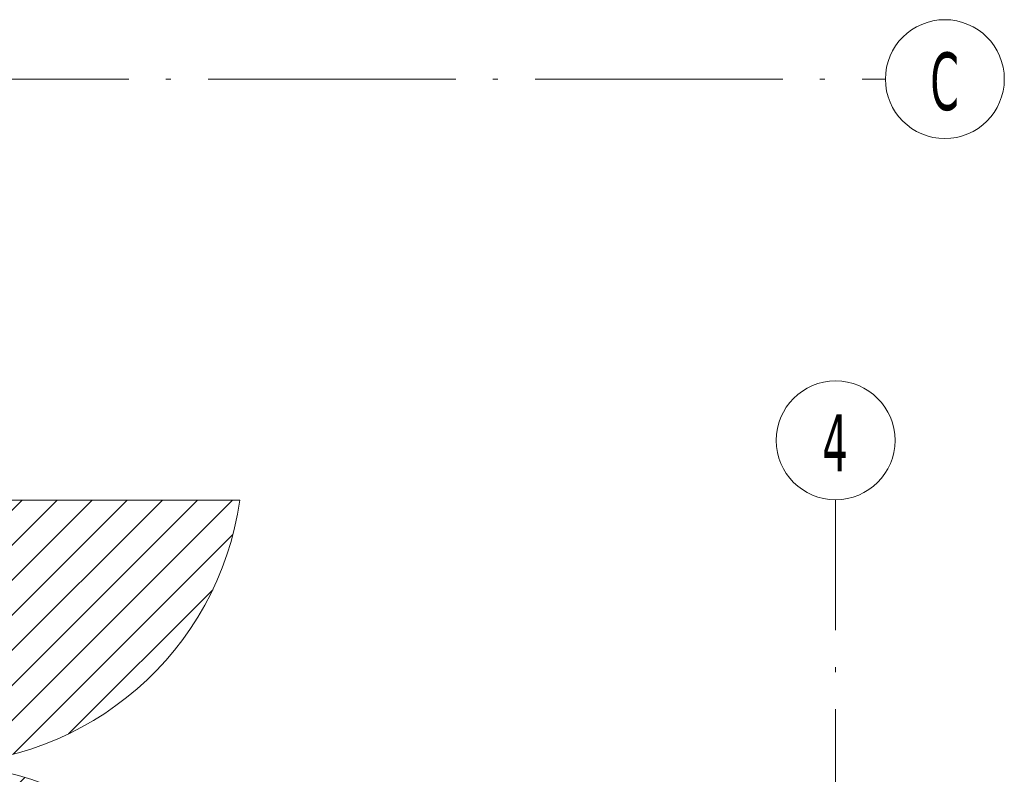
# Model space of a CAD drawing. Header units: millimetres. Extents: x 1567 to 2756, y -116 to 725.
# Tile 252 of 256: x 2387 to 2427, y 52 to 82. Entities that reach past the tile are written whole.
import ezdxf

# ---------------------------------------------------------------- set-up
doc = ezdxf.new("R2010")
doc.units = ezdxf.units.MM
doc.linetypes.add('CADWORK_5', pattern=[13.2, 10, -1.5, 0.2, -1.5])
doc.layers.add('Ech.1_75', color=7, linetype='Continuous')
doc.styles.add('tahoma-', font='txt', dxfattribs={"height": 1})
pattern_1 = [(45, (0, 0), (-0.7071068, 0.7071068), [])]

msp = doc.modelspace()

# ---------------------------------------------------------------- hatches: boundary and pattern name
at = {"layer": 'Ech.1_75', "linetype": 'Continuous', "lineweight": 5, "transparency": 33554687}
h = msp.add_hatch(dxfattribs=at)
h.set_pattern_fill('CDWK_11', color=32, style=0, pattern_type=2)
h.set_pattern_definition(pattern_1)
h.paths.add_polyline_path([(2396.365, 62.614), (2384.214, 62.614), (2384.081, 62.414), (2384.081, 51.948, 0.373566), (2396.365, 62.614)])
h = msp.add_hatch(dxfattribs=at)
h.set_pattern_fill('CDWK_11', color=32, style=0, pattern_type=2)
h.set_pattern_definition(pattern_1)
h.paths.add_polyline_path([(2384.081, 51.148), (2384.187, 51.148), (2384.187, 51.048), (2384.614, 51.048, -0.414214), (2385.047, 50.614), (2385.047, 49.001), (2384.714, 49.001), (2384.714, 50.614, 0.414214), (2384.614, 50.714), (2384.187, 50.714), (2384.187, 50.614), (2384.081, 50.614), (2384.081, 41.481), (2384.214, 41.281), (2396.365, 41.281, 0.373566), (2384.081, 51.948), (2384.081, 51.148)])

# ---------------------------------------------------------------- linework, layer by layer
at = {"layer": 'Ech.1_75', "color": 7, "linetype": 'Continuous', "lineweight": 5}
for points in [[(2396.365, 62.614), (2384.214, 62.614), (2384.081, 62.414), (2384.081, 51.948, 0.373566), (2396.365, 62.614)], [(2384.081, 51.148), (2384.187, 51.148), (2384.187, 51.048), (2384.614, 51.048, -0.414214), (2385.047, 50.614), (2385.047, 49.001), (2384.714, 49.001), (2384.714, 50.614, 0.414214), (2384.614, 50.714), (2384.187, 50.714), (2384.187, 50.614), (2384.081, 50.614), (2384.081, 41.481), (2384.214, 41.281), (2396.365, 41.281, 0.373566), (2384.081, 51.948), (2384.081, 51.148)]]:
    msp.add_lwpolyline(points, format="xyb", close=True, dxfattribs=at)

# ---------------------------------------------------------------- wipeouts: each hides what was drawn before it
at = {"linetype": 'Continuous'}
for points in [[(2424.823, 77.214), (2424.838, 77.214), (2424.853, 77.215), (2424.868, 77.215), (2424.883, 77.215), (2424.898, 77.216), (2424.913, 77.216), (2424.928, 77.217), (2424.944, 77.217), (2424.959, 77.218), (2424.974, 77.219), (2424.989, 77.22), (2425.004, 77.221), (2425.019, 77.222), (2425.034, 77.224), (2425.049, 77.225), (2425.064, 77.227), (2425.079, 77.228), (2425.094, 77.23), (2425.109, 77.232), (2425.124, 77.233), (2425.139, 77.235), (2425.154, 77.237), (2425.169, 77.239), (2425.184, 77.242), (2425.198, 77.244), (2425.213, 77.246), (2425.228, 77.249), (2425.243, 77.251), (2425.258, 77.254), (2425.273, 77.257), (2425.287, 77.26), (2425.302, 77.263), (2425.317, 77.266), (2425.332, 77.269), (2425.347, 77.272), (2425.361, 77.276), (2425.376, 77.279), (2425.391, 77.283), (2425.405, 77.286), (2425.42, 77.29), (2425.434, 77.294), (2425.449, 77.298), (2425.464, 77.301), (2425.478, 77.306), (2425.493, 77.31), (2425.507, 77.314), (2425.521, 77.318), (2425.536, 77.323), (2425.55, 77.327), (2425.565, 77.332), (2425.579, 77.337), (2425.593, 77.341), (2425.608, 77.346), (2425.622, 77.351), (2425.636, 77.356), (2425.65, 77.361), (2425.664, 77.367), (2425.678, 77.372), (2425.692, 77.377), (2425.706, 77.383), (2425.72, 77.389), (2425.734, 77.394), (2425.748, 77.4), (2425.762, 77.406), (2425.776, 77.412), (2425.79, 77.418), (2425.804, 77.424), (2425.817, 77.43), (2425.831, 77.436), (2425.845, 77.443), (2425.858, 77.449), (2425.872, 77.456), (2425.886, 77.462), (2425.899, 77.469), (2425.913, 77.476), (2425.926, 77.483), (2425.939, 77.49), (2425.953, 77.497), (2425.966, 77.504), (2425.979, 77.511), (2425.992, 77.519), (2426.006, 77.526), (2426.019, 77.533), (2426.032, 77.541), (2426.045, 77.549), (2426.058, 77.556), (2426.071, 77.564), (2426.083, 77.572), (2426.096, 77.58), (2426.109, 77.588), (2426.122, 77.596), (2426.134, 77.604), (2426.147, 77.613), (2426.159, 77.621), (2426.172, 77.629), (2426.184, 77.638), (2426.197, 77.647), (2426.209, 77.655), (2426.221, 77.664), (2426.234, 77.673), (2426.246, 77.682), (2426.258, 77.691), (2426.27, 77.7), (2426.282, 77.709), (2426.294, 77.718), (2426.306, 77.727), (2426.318, 77.737), (2426.329, 77.746), (2426.341, 77.756), (2426.353, 77.765), (2426.364, 77.775), (2426.376, 77.785), (2426.387, 77.794), (2426.399, 77.804), (2426.41, 77.814), (2426.421, 77.824), (2426.433, 77.834), (2426.444, 77.844), (2426.455, 77.855), (2426.466, 77.865), (2426.477, 77.875), (2426.488, 77.886), (2426.499, 77.896), (2426.509, 77.907), (2426.52, 77.917), (2426.531, 77.928), (2426.541, 77.939), (2426.552, 77.95), (2426.562, 77.961), (2426.572, 77.972), (2426.583, 77.983), (2426.593, 77.994), (2426.603, 78.005), (2426.613, 78.016), (2426.623, 78.027), (2426.633, 78.039), (2426.643, 78.05), (2426.653, 78.061), (2426.663, 78.073), (2426.672, 78.085), (2426.682, 78.096), (2426.691, 78.108), (2426.701, 78.12), (2426.71, 78.132), (2426.719, 78.143), (2426.729, 78.155), (2426.738, 78.167), (2426.747, 78.179), (2426.756, 78.192), (2426.765, 78.204), (2426.773, 78.216), (2426.782, 78.228), (2426.791, 78.241), (2426.799, 78.253), (2426.808, 78.265), (2426.816, 78.278), (2426.825, 78.29), (2426.833, 78.303), (2426.841, 78.316), (2426.849, 78.328), (2426.857, 78.341), (2426.865, 78.354), (2426.873, 78.367), (2426.881, 78.38), (2426.889, 78.393), (2426.896, 78.406), (2426.904, 78.419), (2426.911, 78.432), (2426.919, 78.445), (2426.926, 78.458), (2426.933, 78.471), (2426.94, 78.485), (2426.948, 78.498), (2426.954, 78.511), (2426.961, 78.525), (2426.968, 78.538), (2426.975, 78.552), (2426.982, 78.565), (2426.988, 78.579), (2426.995, 78.593), (2427.001, 78.606), (2427.007, 78.62), (2427.013, 78.634), (2427.02, 78.647), (2427.026, 78.661), (2427.032, 78.675), (2427.037, 78.689), (2427.043, 78.703), (2427.049, 78.717), (2427.054, 78.731), (2427.06, 78.745), (2427.065, 78.759), (2427.071, 78.773), (2427.076, 78.787), (2427.081, 78.801), (2427.086, 78.816), (2427.091, 78.83), (2427.096, 78.844), (2427.101, 78.858), (2427.106, 78.873), (2427.11, 78.887), (2427.115, 78.902), (2427.119, 78.916), (2427.123, 78.93), (2427.128, 78.945), (2427.132, 78.959), (2427.136, 78.974), (2427.14, 78.988), (2427.144, 79.003), (2427.148, 79.018), (2427.151, 79.032), (2427.155, 79.047), (2427.158, 79.061), (2427.162, 79.076), (2427.165, 79.091), (2427.168, 79.106), (2427.172, 79.12), (2427.175, 79.135), (2427.178, 79.15), (2427.18, 79.165), (2427.183, 79.18), (2427.186, 79.194), (2427.189, 79.209), (2427.191, 79.224), (2427.193, 79.239), (2427.196, 79.254), (2427.198, 79.269), (2427.2, 79.284), (2427.202, 79.299), (2427.204, 79.314), (2427.206, 79.329), (2427.208, 79.344), (2427.209, 79.359), (2427.211, 79.374), (2427.212, 79.389), (2427.214, 79.404), (2427.215, 79.419), (2427.216, 79.434), (2427.217, 79.449), (2427.218, 79.464), (2427.219, 79.479), (2427.22, 79.494), (2427.221, 79.509), (2427.221, 79.524), (2427.222, 79.539), (2427.222, 79.554), (2427.223, 79.569), (2427.223, 79.584), (2427.223, 79.599), (2427.223, 79.614), (2427.223, 79.63), (2427.223, 79.645), (2427.223, 79.66), (2427.222, 79.675), (2427.222, 79.69), (2427.221, 79.705), (2427.221, 79.72), (2427.22, 79.735), (2427.219, 79.75), (2427.218, 79.765), (2427.217, 79.78), (2427.216, 79.795), (2427.215, 79.81), (2427.214, 79.825), (2427.212, 79.84), (2427.211, 79.855), (2427.209, 79.87), (2427.208, 79.885), (2427.206, 79.9), (2427.204, 79.915), (2427.202, 79.93), (2427.2, 79.945), (2427.198, 79.96), (2427.196, 79.975), (2427.193, 79.99), (2427.191, 80.005), (2427.189, 80.02), (2427.186, 80.034), (2427.183, 80.049), (2427.18, 80.064), (2427.178, 80.079), (2427.175, 80.094), (2427.172, 80.109), (2427.168, 80.123), (2427.165, 80.138), (2427.162, 80.153), (2427.158, 80.167), (2427.155, 80.182), (2427.151, 80.197), (2427.148, 80.211), (2427.144, 80.226), (2427.14, 80.24), (2427.136, 80.255), (2427.132, 80.27), (2427.128, 80.284), (2427.123, 80.298), (2427.119, 80.313), (2427.115, 80.327), (2427.11, 80.342), (2427.106, 80.356), (2427.101, 80.37), (2427.096, 80.385), (2427.091, 80.399), (2427.086, 80.413), (2427.081, 80.427), (2427.076, 80.442), (2427.071, 80.456), (2427.065, 80.47), (2427.06, 80.484), (2427.054, 80.498), (2427.049, 80.512), (2427.043, 80.526), (2427.037, 80.54), (2427.032, 80.554), (2427.026, 80.568), (2427.02, 80.581), (2427.013, 80.595), (2427.007, 80.609), (2427.001, 80.623), (2426.995, 80.636), (2426.988, 80.65), (2426.982, 80.664), (2426.975, 80.677), (2426.968, 80.691), (2426.961, 80.704), (2426.954, 80.717), (2426.948, 80.731), (2426.94, 80.744), (2426.933, 80.757), (2426.926, 80.771), (2426.919, 80.784), (2426.911, 80.797), (2426.904, 80.81), (2426.896, 80.823), (2426.889, 80.836), (2426.881, 80.849), (2426.873, 80.862), (2426.865, 80.875), (2426.857, 80.888), (2426.849, 80.9), (2426.841, 80.913), (2426.833, 80.926), (2426.825, 80.938), (2426.816, 80.951), (2426.808, 80.963), (2426.799, 80.976), (2426.791, 80.988), (2426.782, 81.001), (2426.773, 81.013), (2426.765, 81.025), (2426.756, 81.037), (2426.747, 81.049), (2426.738, 81.061), (2426.729, 81.073), (2426.719, 81.085), (2426.71, 81.097), (2426.701, 81.109), (2426.691, 81.121), (2426.682, 81.133), (2426.672, 81.144), (2426.663, 81.156), (2426.653, 81.167), (2426.643, 81.179), (2426.633, 81.19), (2426.623, 81.202), (2426.613, 81.213), (2426.603, 81.224), (2426.593, 81.235), (2426.583, 81.246), (2426.572, 81.257), (2426.562, 81.268), (2426.552, 81.279), (2426.541, 81.29), (2426.531, 81.301), (2426.52, 81.311), (2426.509, 81.322), (2426.499, 81.333), (2426.488, 81.343), (2426.477, 81.354), (2426.466, 81.364), (2426.455, 81.374), (2426.444, 81.384), (2426.433, 81.395), (2426.421, 81.405), (2426.41, 81.415), (2426.399, 81.425), (2426.387, 81.434), (2426.376, 81.444), (2426.364, 81.454), (2426.353, 81.464), (2426.341, 81.473), (2426.329, 81.483), (2426.318, 81.492), (2426.306, 81.502), (2426.294, 81.511), (2426.282, 81.52), (2426.27, 81.529), (2426.258, 81.538), (2426.246, 81.547), (2426.234, 81.556), (2426.221, 81.565), (2426.209, 81.574), (2426.197, 81.582), (2426.184, 81.591), (2426.172, 81.599), (2426.159, 81.608), (2426.147, 81.616), (2426.134, 81.624), (2426.122, 81.633), (2426.109, 81.641), (2426.096, 81.649), (2426.083, 81.657), (2426.071, 81.665), (2426.058, 81.672), (2426.045, 81.68), (2426.032, 81.688), (2426.019, 81.695), (2426.006, 81.703), (2425.992, 81.71), (2425.979, 81.718), (2425.966, 81.725), (2425.953, 81.732), (2425.939, 81.739), (2425.926, 81.746), (2425.913, 81.753), (2425.899, 81.76), (2425.886, 81.766), (2425.872, 81.773), (2425.858, 81.78), (2425.845, 81.786), (2425.831, 81.792), (2425.817, 81.799), (2425.804, 81.805), (2425.79, 81.811), (2425.776, 81.817), (2425.762, 81.823), (2425.748, 81.829), (2425.734, 81.835), (2425.72, 81.84), (2425.706, 81.846), (2425.692, 81.851), (2425.678, 81.857), (2425.664, 81.862), (2425.65, 81.867), (2425.636, 81.873), (2425.622, 81.878), (2425.608, 81.883), (2425.593, 81.887), (2425.579, 81.892), (2425.565, 81.897), (2425.55, 81.902), (2425.536, 81.906), (2425.521, 81.911), (2425.507, 81.915), (2425.493, 81.919), (2425.478, 81.923), (2425.464, 81.927), (2425.449, 81.931), (2425.434, 81.935), (2425.42, 81.939), (2425.405, 81.943), (2425.391, 81.946), (2425.376, 81.95), (2425.361, 81.953), (2425.347, 81.957), (2425.332, 81.96), (2425.317, 81.963), (2425.302, 81.966), (2425.287, 81.969), (2425.273, 81.972), (2425.258, 81.975), (2425.243, 81.977), (2425.228, 81.98), (2425.213, 81.982), (2425.198, 81.985), (2425.184, 81.987), (2425.169, 81.989), (2425.154, 81.992), (2425.139, 81.994), (2425.124, 81.996), (2425.109, 81.997), (2425.094, 81.999), (2425.079, 82.001), (2425.064, 82.002), (2425.049, 82.004), (2425.034, 82.005), (2425.019, 82.006), (2425.004, 82.008), (2424.989, 82.009), (2424.974, 82.01), (2424.959, 82.011), (2424.944, 82.011), (2424.928, 82.012), (2424.913, 82.013), (2424.898, 82.013), (2424.883, 82.014), (2424.868, 82.014), (2424.853, 82.014), (2424.838, 82.014), (2424.823, 82.014), (2424.808, 82.014), (2424.793, 82.014), (2424.778, 82.014), (2424.763, 82.014), (2424.748, 82.013), (2424.733, 82.013), (2424.717, 82.012), (2424.702, 82.011), (2424.687, 82.011), (2424.672, 82.01), (2424.657, 82.009), (2424.642, 82.008), (2424.627, 82.006), (2424.612, 82.005), (2424.597, 82.004), (2424.582, 82.002), (2424.567, 82.001), (2424.552, 81.999), (2424.537, 81.997), (2424.522, 81.996), (2424.507, 81.994), (2424.492, 81.992), (2424.477, 81.989), (2424.462, 81.987), (2424.448, 81.985), (2424.433, 81.982), (2424.418, 81.98), (2424.403, 81.977), (2424.388, 81.975), (2424.373, 81.972), (2424.358, 81.969), (2424.344, 81.966), (2424.329, 81.963), (2424.314, 81.96), (2424.299, 81.957), (2424.285, 81.953), (2424.27, 81.95), (2424.255, 81.946), (2424.241, 81.943), (2424.226, 81.939), (2424.212, 81.935), (2424.197, 81.931), (2424.182, 81.927), (2424.168, 81.923), (2424.153, 81.919), (2424.139, 81.915), (2424.124, 81.911), (2424.11, 81.906), (2424.096, 81.902), (2424.081, 81.897), (2424.067, 81.892), (2424.053, 81.887), (2424.038, 81.883), (2424.024, 81.878), (2424.01, 81.873), (2423.996, 81.867), (2423.982, 81.862), (2423.968, 81.857), (2423.954, 81.851), (2423.939, 81.846), (2423.925, 81.84), (2423.912, 81.835), (2423.898, 81.829), (2423.884, 81.823), (2423.87, 81.817), (2423.856, 81.811), (2423.842, 81.805), (2423.828, 81.799), (2423.815, 81.792), (2423.801, 81.786), (2423.787, 81.78), (2423.774, 81.773), (2423.76, 81.766), (2423.747, 81.76), (2423.733, 81.753), (2423.72, 81.746), (2423.707, 81.739), (2423.693, 81.732), (2423.68, 81.725), (2423.667, 81.718), (2423.654, 81.71), (2423.64, 81.703), (2423.627, 81.695), (2423.614, 81.688), (2423.601, 81.68), (2423.588, 81.672), (2423.575, 81.665), (2423.563, 81.657), (2423.55, 81.649), (2423.537, 81.641), (2423.524, 81.633), (2423.512, 81.624), (2423.499, 81.616), (2423.486, 81.608), (2423.474, 81.599), (2423.462, 81.591), (2423.449, 81.582), (2423.437, 81.574), (2423.425, 81.565), (2423.412, 81.556), (2423.4, 81.547), (2423.388, 81.538), (2423.376, 81.529), (2423.364, 81.52), (2423.352, 81.511), (2423.34, 81.502), (2423.328, 81.492), (2423.317, 81.483), (2423.305, 81.473), (2423.293, 81.464), (2423.282, 81.454), (2423.27, 81.444), (2423.259, 81.434), (2423.247, 81.425), (2423.236, 81.415), (2423.225, 81.405), (2423.213, 81.395), (2423.202, 81.384), (2423.191, 81.374), (2423.18, 81.364), (2423.169, 81.354), (2423.158, 81.343), (2423.147, 81.333), (2423.137, 81.322), (2423.126, 81.311), (2423.115, 81.301), (2423.105, 81.29), (2423.094, 81.279), (2423.084, 81.268), (2423.073, 81.257), (2423.063, 81.246), (2423.053, 81.235), (2423.043, 81.224), (2423.033, 81.213), (2423.023, 81.202), (2423.013, 81.19), (2423.003, 81.179), (2422.993, 81.167), (2422.983, 81.156), (2422.974, 81.144), (2422.964, 81.133), (2422.955, 81.121), (2422.945, 81.109), (2422.936, 81.097), (2422.927, 81.085), (2422.917, 81.073), (2422.908, 81.061), (2422.899, 81.049), (2422.89, 81.037), (2422.881, 81.025), (2422.873, 81.013), (2422.864, 81.001), (2422.855, 80.988), (2422.846, 80.976), (2422.838, 80.963), (2422.83, 80.951), (2422.821, 80.938), (2422.813, 80.926), (2422.805, 80.913), (2422.797, 80.9), (2422.789, 80.888), (2422.781, 80.875), (2422.773, 80.862), (2422.765, 80.849), (2422.757, 80.836), (2422.75, 80.823), (2422.742, 80.81), (2422.735, 80.797), (2422.727, 80.784), (2422.72, 80.771), (2422.713, 80.757), (2422.705, 80.744), (2422.698, 80.731), (2422.691, 80.717), (2422.685, 80.704), (2422.678, 80.691), (2422.671, 80.677), (2422.664, 80.664), (2422.658, 80.65), (2422.651, 80.636), (2422.645, 80.623), (2422.639, 80.609), (2422.633, 80.595), (2422.626, 80.581), (2422.62, 80.568), (2422.614, 80.554), (2422.609, 80.54), (2422.603, 80.526), (2422.597, 80.512), (2422.592, 80.498), (2422.586, 80.484), (2422.581, 80.47), (2422.575, 80.456), (2422.57, 80.442), (2422.565, 80.427), (2422.56, 80.413), (2422.555, 80.399), (2422.55, 80.385), (2422.545, 80.37), (2422.54, 80.356), (2422.536, 80.342), (2422.531, 80.327), (2422.527, 80.313), (2422.523, 80.298), (2422.518, 80.284), (2422.514, 80.27), (2422.51, 80.255), (2422.506, 80.24), (2422.502, 80.226), (2422.498, 80.211), (2422.495, 80.197), (2422.491, 80.182), (2422.488, 80.167), (2422.484, 80.153), (2422.481, 80.138), (2422.478, 80.123), (2422.474, 80.109), (2422.471, 80.094), (2422.468, 80.079), (2422.465, 80.064), (2422.463, 80.049), (2422.46, 80.034), (2422.457, 80.02), (2422.455, 80.005), (2422.453, 79.99), (2422.45, 79.975), (2422.448, 79.96), (2422.446, 79.945), (2422.444, 79.93), (2422.442, 79.915), (2422.44, 79.9), (2422.438, 79.885), (2422.437, 79.87), (2422.435, 79.855), (2422.434, 79.84), (2422.432, 79.825), (2422.431, 79.81), (2422.43, 79.795), (2422.429, 79.78), (2422.428, 79.765), (2422.427, 79.75), (2422.426, 79.735), (2422.425, 79.72), (2422.425, 79.705), (2422.424, 79.69), (2422.424, 79.675), (2422.423, 79.66), (2422.423, 79.645), (2422.423, 79.63), (2422.423, 79.614), (2422.423, 79.599), (2422.423, 79.584), (2422.423, 79.569), (2422.424, 79.554), (2422.424, 79.539), (2422.425, 79.524), (2422.425, 79.509), (2422.426, 79.494), (2422.427, 79.479), (2422.428, 79.464), (2422.429, 79.449), (2422.43, 79.434), (2422.431, 79.419), (2422.432, 79.404), (2422.434, 79.389), (2422.435, 79.374), (2422.437, 79.359), (2422.438, 79.344), (2422.44, 79.329), (2422.442, 79.314), (2422.444, 79.299), (2422.446, 79.284), (2422.448, 79.269), (2422.45, 79.254), (2422.453, 79.239), (2422.455, 79.224), (2422.457, 79.209), (2422.46, 79.194), (2422.463, 79.18), (2422.465, 79.165), (2422.468, 79.15), (2422.471, 79.135), (2422.474, 79.12), (2422.478, 79.106), (2422.481, 79.091), (2422.484, 79.076), (2422.488, 79.061), (2422.491, 79.047), (2422.495, 79.032), (2422.498, 79.018), (2422.502, 79.003), (2422.506, 78.988), (2422.51, 78.974), (2422.514, 78.959), (2422.518, 78.945), (2422.523, 78.93), (2422.527, 78.916), (2422.531, 78.902), (2422.536, 78.887), (2422.54, 78.873), (2422.545, 78.858), (2422.55, 78.844), (2422.555, 78.83), (2422.56, 78.816), (2422.565, 78.801), (2422.57, 78.787), (2422.575, 78.773), (2422.581, 78.759), (2422.586, 78.745), (2422.592, 78.731), (2422.597, 78.717), (2422.603, 78.703), (2422.609, 78.689), (2422.614, 78.675), (2422.62, 78.661), (2422.626, 78.647), (2422.633, 78.634), (2422.639, 78.62), (2422.645, 78.606), (2422.651, 78.593), (2422.658, 78.579), (2422.664, 78.565), (2422.671, 78.552), (2422.678, 78.538), (2422.685, 78.525), (2422.691, 78.511), (2422.698, 78.498), (2422.705, 78.485), (2422.713, 78.471), (2422.72, 78.458), (2422.727, 78.445), (2422.735, 78.432), (2422.742, 78.419), (2422.75, 78.406), (2422.757, 78.393), (2422.765, 78.38), (2422.773, 78.367), (2422.781, 78.354), (2422.789, 78.341), (2422.797, 78.328), (2422.805, 78.316), (2422.813, 78.303), (2422.821, 78.29), (2422.83, 78.278), (2422.838, 78.265), (2422.846, 78.253), (2422.855, 78.241), (2422.864, 78.228), (2422.873, 78.216), (2422.881, 78.204), (2422.89, 78.192), (2422.899, 78.179), (2422.908, 78.167), (2422.917, 78.155), (2422.927, 78.143), (2422.936, 78.132), (2422.945, 78.12), (2422.955, 78.108), (2422.964, 78.096), (2422.974, 78.085), (2422.983, 78.073), (2422.993, 78.061), (2423.003, 78.05), (2423.013, 78.039), (2423.023, 78.027), (2423.033, 78.016), (2423.043, 78.005), (2423.053, 77.994), (2423.063, 77.983), (2423.073, 77.972), (2423.084, 77.961), (2423.094, 77.95), (2423.105, 77.939), (2423.115, 77.928), (2423.126, 77.917), (2423.137, 77.907), (2423.147, 77.896), (2423.158, 77.886), (2423.169, 77.875), (2423.18, 77.865), (2423.191, 77.855), (2423.202, 77.844), (2423.213, 77.834), (2423.225, 77.824), (2423.236, 77.814), (2423.247, 77.804), (2423.259, 77.794), (2423.27, 77.785), (2423.282, 77.775), (2423.293, 77.765), (2423.305, 77.756), (2423.317, 77.746), (2423.328, 77.737), (2423.34, 77.727), (2423.352, 77.718), (2423.364, 77.709), (2423.376, 77.7), (2423.388, 77.691), (2423.4, 77.682), (2423.412, 77.673), (2423.425, 77.664), (2423.437, 77.655), (2423.449, 77.647), (2423.462, 77.638), (2423.474, 77.629), (2423.486, 77.621), (2423.499, 77.613), (2423.512, 77.604), (2423.524, 77.596), (2423.537, 77.588), (2423.55, 77.58), (2423.563, 77.572), (2423.575, 77.564), (2423.588, 77.556), (2423.601, 77.549), (2423.614, 77.541), (2423.627, 77.533), (2423.64, 77.526), (2423.654, 77.519), (2423.667, 77.511), (2423.68, 77.504), (2423.693, 77.497), (2423.707, 77.49), (2423.72, 77.483), (2423.733, 77.476), (2423.747, 77.469), (2423.76, 77.462), (2423.774, 77.456), (2423.787, 77.449), (2423.801, 77.443), (2423.815, 77.436), (2423.828, 77.43), (2423.842, 77.424), (2423.856, 77.418), (2423.87, 77.412), (2423.884, 77.406), (2423.898, 77.4), (2423.912, 77.394), (2423.925, 77.389), (2423.939, 77.383), (2423.954, 77.377), (2423.968, 77.372), (2423.982, 77.367), (2423.996, 77.361), (2424.01, 77.356), (2424.024, 77.351), (2424.038, 77.346), (2424.053, 77.341), (2424.067, 77.337), (2424.081, 77.332), (2424.096, 77.327), (2424.11, 77.323), (2424.124, 77.318), (2424.139, 77.314), (2424.153, 77.31), (2424.168, 77.306), (2424.182, 77.301), (2424.197, 77.298), (2424.212, 77.294), (2424.226, 77.29), (2424.241, 77.286), (2424.255, 77.283), (2424.27, 77.279), (2424.285, 77.276), (2424.299, 77.272), (2424.314, 77.269), (2424.329, 77.266), (2424.344, 77.263), (2424.358, 77.26), (2424.373, 77.257), (2424.388, 77.254), (2424.403, 77.251), (2424.418, 77.249), (2424.433, 77.246), (2424.448, 77.244), (2424.462, 77.242), (2424.477, 77.239), (2424.492, 77.237), (2424.507, 77.235), (2424.522, 77.233), (2424.537, 77.232), (2424.552, 77.23), (2424.567, 77.228), (2424.582, 77.227), (2424.597, 77.225), (2424.612, 77.224), (2424.627, 77.222), (2424.642, 77.221), (2424.657, 77.22), (2424.672, 77.219), (2424.687, 77.218), (2424.702, 77.217), (2424.717, 77.217), (2424.733, 77.216), (2424.748, 77.216), (2424.763, 77.215), (2424.778, 77.215), (2424.793, 77.215), (2424.808, 77.214)], [(2420.414, 62.624), (2420.429, 62.624), (2420.444, 62.624), (2420.459, 62.624), (2420.474, 62.624), (2420.489, 62.625), (2420.504, 62.625), (2420.519, 62.626), (2420.534, 62.627), (2420.55, 62.627), (2420.565, 62.628), (2420.58, 62.629), (2420.595, 62.63), (2420.61, 62.632), (2420.625, 62.633), (2420.64, 62.634), (2420.655, 62.636), (2420.67, 62.637), (2420.685, 62.639), (2420.7, 62.641), (2420.715, 62.642), (2420.73, 62.644), (2420.745, 62.646), (2420.759, 62.649), (2420.774, 62.651), (2420.789, 62.653), (2420.804, 62.655), (2420.819, 62.658), (2420.834, 62.661), (2420.849, 62.663), (2420.864, 62.666), (2420.878, 62.669), (2420.893, 62.672), (2420.908, 62.675), (2420.923, 62.678), (2420.937, 62.681), (2420.952, 62.685), (2420.967, 62.688), (2420.981, 62.692), (2420.996, 62.695), (2421.011, 62.699), (2421.025, 62.703), (2421.04, 62.707), (2421.054, 62.711), (2421.069, 62.715), (2421.083, 62.719), (2421.098, 62.723), (2421.112, 62.727), (2421.127, 62.732), (2421.141, 62.736), (2421.156, 62.741), (2421.17, 62.746), (2421.184, 62.75), (2421.198, 62.755), (2421.213, 62.76), (2421.227, 62.765), (2421.241, 62.771), (2421.255, 62.776), (2421.269, 62.781), (2421.283, 62.787), (2421.297, 62.792), (2421.311, 62.798), (2421.325, 62.803), (2421.339, 62.809), (2421.353, 62.815), (2421.367, 62.821), (2421.381, 62.827), (2421.395, 62.833), (2421.408, 62.839), (2421.422, 62.846), (2421.436, 62.852), (2421.449, 62.858), (2421.463, 62.865), (2421.476, 62.872), (2421.49, 62.878), (2421.503, 62.885), (2421.517, 62.892), (2421.53, 62.899), (2421.544, 62.906), (2421.557, 62.913), (2421.57, 62.92), (2421.583, 62.928), (2421.596, 62.935), (2421.61, 62.943), (2421.623, 62.95), (2421.636, 62.958), (2421.649, 62.965), (2421.661, 62.973), (2421.674, 62.981), (2421.687, 62.989), (2421.7, 62.997), (2421.713, 63.005), (2421.725, 63.013), (2421.738, 63.022), (2421.75, 63.03), (2421.763, 63.039), (2421.775, 63.047), (2421.788, 63.056), (2421.8, 63.064), (2421.812, 63.073), (2421.825, 63.082), (2421.837, 63.091), (2421.849, 63.1), (2421.861, 63.109), (2421.873, 63.118), (2421.885, 63.127), (2421.897, 63.136), (2421.909, 63.146), (2421.92, 63.155), (2421.932, 63.165), (2421.944, 63.174), (2421.955, 63.184), (2421.967, 63.194), (2421.978, 63.203), (2421.99, 63.213), (2422.001, 63.223), (2422.012, 63.233), (2422.024, 63.243), (2422.035, 63.254), (2422.046, 63.264), (2422.057, 63.274), (2422.068, 63.284), (2422.079, 63.295), (2422.089, 63.305), (2422.1, 63.316), (2422.111, 63.326), (2422.122, 63.337), (2422.132, 63.348), (2422.143, 63.359), (2422.153, 63.37), (2422.163, 63.381), (2422.174, 63.392), (2422.184, 63.403), (2422.194, 63.414), (2422.204, 63.425), (2422.214, 63.436), (2422.224, 63.448), (2422.234, 63.459), (2422.244, 63.471), (2422.253, 63.482), (2422.263, 63.494), (2422.273, 63.505), (2422.282, 63.517), (2422.292, 63.529), (2422.301, 63.541), (2422.31, 63.553), (2422.319, 63.565), (2422.329, 63.577), (2422.338, 63.589), (2422.347, 63.601), (2422.356, 63.613), (2422.364, 63.625), (2422.373, 63.637), (2422.382, 63.65), (2422.39, 63.662), (2422.399, 63.675), (2422.407, 63.687), (2422.416, 63.7), (2422.424, 63.712), (2422.432, 63.725), (2422.44, 63.738), (2422.448, 63.75), (2422.456, 63.763), (2422.464, 63.776), (2422.472, 63.789), (2422.48, 63.802), (2422.487, 63.815), (2422.495, 63.828), (2422.502, 63.841), (2422.51, 63.854), (2422.517, 63.867), (2422.524, 63.881), (2422.531, 63.894), (2422.538, 63.907), (2422.545, 63.921), (2422.552, 63.934), (2422.559, 63.947), (2422.566, 63.961), (2422.572, 63.974), (2422.579, 63.988), (2422.585, 64.002), (2422.592, 64.015), (2422.598, 64.029), (2422.604, 64.043), (2422.61, 64.057), (2422.616, 64.07), (2422.622, 64.084), (2422.628, 64.098), (2422.634, 64.112), (2422.64, 64.126), (2422.645, 64.14), (2422.651, 64.154), (2422.656, 64.168), (2422.662, 64.182), (2422.667, 64.196), (2422.672, 64.211), (2422.677, 64.225), (2422.682, 64.239), (2422.687, 64.253), (2422.692, 64.268), (2422.696, 64.282), (2422.701, 64.296), (2422.706, 64.311), (2422.71, 64.325), (2422.714, 64.339), (2422.719, 64.354), (2422.723, 64.368), (2422.727, 64.383), (2422.731, 64.398), (2422.735, 64.412), (2422.738, 64.427), (2422.742, 64.441), (2422.746, 64.456), (2422.749, 64.471), (2422.753, 64.485), (2422.756, 64.5), (2422.759, 64.515), (2422.762, 64.529), (2422.766, 64.544), (2422.768, 64.559), (2422.771, 64.574), (2422.774, 64.589), (2422.777, 64.603), (2422.779, 64.618), (2422.782, 64.633), (2422.784, 64.648), (2422.787, 64.663), (2422.789, 64.678), (2422.791, 64.693), (2422.793, 64.708), (2422.795, 64.723), (2422.797, 64.738), (2422.799, 64.753), (2422.8, 64.768), (2422.802, 64.783), (2422.803, 64.798), (2422.805, 64.813), (2422.806, 64.828), (2422.807, 64.843), (2422.808, 64.858), (2422.809, 64.873), (2422.81, 64.888), (2422.811, 64.903), (2422.812, 64.918), (2422.812, 64.933), (2422.813, 64.948), (2422.813, 64.963), (2422.813, 64.978), (2422.814, 64.993), (2422.814, 65.008), (2422.814, 65.024), (2422.814, 65.039), (2422.814, 65.054), (2422.813, 65.069), (2422.813, 65.084), (2422.813, 65.099), (2422.812, 65.114), (2422.812, 65.129), (2422.811, 65.144), (2422.81, 65.159), (2422.809, 65.174), (2422.808, 65.189), (2422.807, 65.204), (2422.806, 65.219), (2422.805, 65.234), (2422.803, 65.249), (2422.802, 65.264), (2422.8, 65.279), (2422.799, 65.294), (2422.797, 65.309), (2422.795, 65.324), (2422.793, 65.339), (2422.791, 65.354), (2422.789, 65.369), (2422.787, 65.384), (2422.784, 65.399), (2422.782, 65.414), (2422.779, 65.429), (2422.777, 65.444), (2422.774, 65.458), (2422.771, 65.473), (2422.768, 65.488), (2422.766, 65.503), (2422.762, 65.518), (2422.759, 65.532), (2422.756, 65.547), (2422.753, 65.562), (2422.749, 65.576), (2422.746, 65.591), (2422.742, 65.606), (2422.738, 65.62), (2422.735, 65.635), (2422.731, 65.65), (2422.727, 65.664), (2422.723, 65.679), (2422.719, 65.693), (2422.714, 65.708), (2422.71, 65.722), (2422.706, 65.736), (2422.701, 65.751), (2422.696, 65.765), (2422.692, 65.78), (2422.687, 65.794), (2422.682, 65.808), (2422.677, 65.822), (2422.672, 65.837), (2422.667, 65.851), (2422.662, 65.865), (2422.656, 65.879), (2422.651, 65.893), (2422.645, 65.907), (2422.64, 65.921), (2422.634, 65.935), (2422.628, 65.949), (2422.622, 65.963), (2422.616, 65.977), (2422.61, 65.991), (2422.604, 66.004), (2422.598, 66.018), (2422.592, 66.032), (2422.585, 66.045), (2422.579, 66.059), (2422.572, 66.073), (2422.566, 66.086), (2422.559, 66.1), (2422.552, 66.113), (2422.545, 66.127), (2422.538, 66.14), (2422.531, 66.153), (2422.524, 66.167), (2422.517, 66.18), (2422.51, 66.193), (2422.502, 66.206), (2422.495, 66.219), (2422.487, 66.232), (2422.48, 66.245), (2422.472, 66.258), (2422.464, 66.271), (2422.456, 66.284), (2422.448, 66.297), (2422.44, 66.31), (2422.432, 66.322), (2422.424, 66.335), (2422.416, 66.347), (2422.407, 66.36), (2422.399, 66.373), (2422.39, 66.385), (2422.382, 66.397), (2422.373, 66.41), (2422.364, 66.422), (2422.356, 66.434), (2422.347, 66.446), (2422.338, 66.459), (2422.329, 66.471), (2422.319, 66.483), (2422.31, 66.495), (2422.301, 66.506), (2422.292, 66.518), (2422.282, 66.53), (2422.273, 66.542), (2422.263, 66.553), (2422.253, 66.565), (2422.244, 66.576), (2422.234, 66.588), (2422.224, 66.599), (2422.214, 66.611), (2422.204, 66.622), (2422.194, 66.633), (2422.184, 66.644), (2422.174, 66.655), (2422.163, 66.666), (2422.153, 66.677), (2422.143, 66.688), (2422.132, 66.699), (2422.122, 66.71), (2422.111, 66.721), (2422.1, 66.731), (2422.089, 66.742), (2422.079, 66.752), (2422.068, 66.763), (2422.057, 66.773), (2422.046, 66.783), (2422.035, 66.794), (2422.024, 66.804), (2422.012, 66.814), (2422.001, 66.824), (2421.99, 66.834), (2421.978, 66.844), (2421.967, 66.853), (2421.955, 66.863), (2421.944, 66.873), (2421.932, 66.882), (2421.92, 66.892), (2421.909, 66.901), (2421.897, 66.911), (2421.885, 66.92), (2421.873, 66.929), (2421.861, 66.938), (2421.849, 66.947), (2421.837, 66.956), (2421.825, 66.965), (2421.812, 66.974), (2421.8, 66.983), (2421.788, 66.991), (2421.775, 67), (2421.763, 67.009), (2421.75, 67.017), (2421.738, 67.025), (2421.725, 67.034), (2421.713, 67.042), (2421.7, 67.05), (2421.687, 67.058), (2421.674, 67.066), (2421.661, 67.074), (2421.649, 67.082), (2421.636, 67.089), (2421.623, 67.097), (2421.61, 67.105), (2421.596, 67.112), (2421.583, 67.119), (2421.57, 67.127), (2421.557, 67.134), (2421.544, 67.141), (2421.53, 67.148), (2421.517, 67.155), (2421.503, 67.162), (2421.49, 67.169), (2421.476, 67.175), (2421.463, 67.182), (2421.449, 67.189), (2421.436, 67.195), (2421.422, 67.201), (2421.408, 67.208), (2421.395, 67.214), (2421.381, 67.22), (2421.367, 67.226), (2421.353, 67.232), (2421.339, 67.238), (2421.325, 67.244), (2421.311, 67.249), (2421.297, 67.255), (2421.283, 67.261), (2421.269, 67.266), (2421.255, 67.271), (2421.241, 67.276), (2421.227, 67.282), (2421.213, 67.287), (2421.198, 67.292), (2421.184, 67.297), (2421.17, 67.301), (2421.156, 67.306), (2421.141, 67.311), (2421.127, 67.315), (2421.112, 67.32), (2421.098, 67.324), (2421.083, 67.328), (2421.069, 67.332), (2421.054, 67.336), (2421.04, 67.34), (2421.025, 67.344), (2421.011, 67.348), (2420.996, 67.352), (2420.981, 67.355), (2420.967, 67.359), (2420.952, 67.362), (2420.937, 67.366), (2420.923, 67.369), (2420.908, 67.372), (2420.893, 67.375), (2420.878, 67.378), (2420.864, 67.381), (2420.849, 67.384), (2420.834, 67.386), (2420.819, 67.389), (2420.804, 67.392), (2420.789, 67.394), (2420.774, 67.396), (2420.759, 67.399), (2420.745, 67.401), (2420.73, 67.403), (2420.715, 67.405), (2420.7, 67.406), (2420.685, 67.408), (2420.67, 67.41), (2420.655, 67.411), (2420.64, 67.413), (2420.625, 67.414), (2420.61, 67.416), (2420.595, 67.417), (2420.58, 67.418), (2420.565, 67.419), (2420.55, 67.42), (2420.534, 67.421), (2420.519, 67.421), (2420.504, 67.422), (2420.489, 67.422), (2420.474, 67.423), (2420.459, 67.423), (2420.444, 67.423), (2420.429, 67.423), (2420.414, 67.424), (2420.399, 67.423), (2420.384, 67.423), (2420.369, 67.423), (2420.354, 67.423), (2420.338, 67.422), (2420.323, 67.422), (2420.308, 67.421), (2420.293, 67.421), (2420.278, 67.42), (2420.263, 67.419), (2420.248, 67.418), (2420.233, 67.417), (2420.218, 67.416), (2420.203, 67.414), (2420.188, 67.413), (2420.173, 67.411), (2420.158, 67.41), (2420.143, 67.408), (2420.128, 67.406), (2420.113, 67.405), (2420.098, 67.403), (2420.083, 67.401), (2420.068, 67.399), (2420.053, 67.396), (2420.038, 67.394), (2420.024, 67.392), (2420.009, 67.389), (2419.994, 67.386), (2419.979, 67.384), (2419.964, 67.381), (2419.949, 67.378), (2419.935, 67.375), (2419.92, 67.372), (2419.905, 67.369), (2419.89, 67.366), (2419.876, 67.362), (2419.861, 67.359), (2419.846, 67.355), (2419.832, 67.352), (2419.817, 67.348), (2419.802, 67.344), (2419.788, 67.34), (2419.773, 67.336), (2419.759, 67.332), (2419.744, 67.328), (2419.73, 67.324), (2419.715, 67.32), (2419.701, 67.315), (2419.687, 67.311), (2419.672, 67.306), (2419.658, 67.301), (2419.644, 67.297), (2419.629, 67.292), (2419.615, 67.287), (2419.601, 67.282), (2419.587, 67.276), (2419.573, 67.271), (2419.558, 67.266), (2419.544, 67.261), (2419.53, 67.255), (2419.516, 67.249), (2419.502, 67.244), (2419.488, 67.238), (2419.475, 67.232), (2419.461, 67.226), (2419.447, 67.22), (2419.433, 67.214), (2419.419, 67.208), (2419.406, 67.201), (2419.392, 67.195), (2419.378, 67.189), (2419.365, 67.182), (2419.351, 67.175), (2419.338, 67.169), (2419.324, 67.162), (2419.311, 67.155), (2419.298, 67.148), (2419.284, 67.141), (2419.271, 67.134), (2419.258, 67.127), (2419.244, 67.119), (2419.231, 67.112), (2419.218, 67.105), (2419.205, 67.097), (2419.192, 67.089), (2419.179, 67.082), (2419.166, 67.074), (2419.153, 67.066), (2419.141, 67.058), (2419.128, 67.05), (2419.115, 67.042), (2419.103, 67.034), (2419.09, 67.025), (2419.077, 67.017), (2419.065, 67.009), (2419.052, 67), (2419.04, 66.991), (2419.028, 66.983), (2419.015, 66.974), (2419.003, 66.965), (2418.991, 66.956), (2418.979, 66.947), (2418.967, 66.938), (2418.955, 66.929), (2418.943, 66.92), (2418.931, 66.911), (2418.919, 66.901), (2418.907, 66.892), (2418.896, 66.882), (2418.884, 66.873), (2418.872, 66.863), (2418.861, 66.853), (2418.849, 66.844), (2418.838, 66.834), (2418.827, 66.824), (2418.815, 66.814), (2418.804, 66.804), (2418.793, 66.794), (2418.782, 66.783), (2418.771, 66.773), (2418.76, 66.763), (2418.749, 66.752), (2418.738, 66.742), (2418.728, 66.731), (2418.717, 66.721), (2418.706, 66.71), (2418.696, 66.699), (2418.685, 66.688), (2418.675, 66.677), (2418.664, 66.666), (2418.654, 66.655), (2418.644, 66.644), (2418.634, 66.633), (2418.624, 66.622), (2418.614, 66.611), (2418.604, 66.599), (2418.594, 66.588), (2418.584, 66.576), (2418.574, 66.565), (2418.565, 66.553), (2418.555, 66.542), (2418.546, 66.53), (2418.536, 66.518), (2418.527, 66.506), (2418.517, 66.495), (2418.508, 66.483), (2418.499, 66.471), (2418.49, 66.459), (2418.481, 66.446), (2418.472, 66.434), (2418.463, 66.422), (2418.455, 66.41), (2418.446, 66.397), (2418.437, 66.385), (2418.429, 66.373), (2418.42, 66.36), (2418.412, 66.347), (2418.404, 66.335), (2418.396, 66.322), (2418.387, 66.31), (2418.379, 66.297), (2418.371, 66.284), (2418.364, 66.271), (2418.356, 66.258), (2418.348, 66.245), (2418.34, 66.232), (2418.333, 66.219), (2418.325, 66.206), (2418.318, 66.193), (2418.311, 66.18), (2418.304, 66.167), (2418.296, 66.153), (2418.289, 66.14), (2418.282, 66.127), (2418.275, 66.113), (2418.269, 66.1), (2418.262, 66.086), (2418.255, 66.073), (2418.249, 66.059), (2418.242, 66.045), (2418.236, 66.032), (2418.23, 66.018), (2418.223, 66.004), (2418.217, 65.991), (2418.211, 65.977), (2418.205, 65.963), (2418.199, 65.949), (2418.194, 65.935), (2418.188, 65.921), (2418.182, 65.907), (2418.177, 65.893), (2418.171, 65.879), (2418.166, 65.865), (2418.161, 65.851), (2418.156, 65.837), (2418.151, 65.822), (2418.146, 65.808), (2418.141, 65.794), (2418.136, 65.78), (2418.131, 65.765), (2418.127, 65.751), (2418.122, 65.736), (2418.118, 65.722), (2418.113, 65.708), (2418.109, 65.693), (2418.105, 65.679), (2418.101, 65.664), (2418.097, 65.65), (2418.093, 65.635), (2418.089, 65.62), (2418.086, 65.606), (2418.082, 65.591), (2418.078, 65.576), (2418.075, 65.562), (2418.072, 65.547), (2418.068, 65.532), (2418.065, 65.518), (2418.062, 65.503), (2418.059, 65.488), (2418.056, 65.473), (2418.054, 65.458), (2418.051, 65.444), (2418.048, 65.429), (2418.046, 65.414), (2418.043, 65.399), (2418.041, 65.384), (2418.039, 65.369), (2418.037, 65.354), (2418.035, 65.339), (2418.033, 65.324), (2418.031, 65.309), (2418.029, 65.294), (2418.028, 65.279), (2418.026, 65.264), (2418.025, 65.249), (2418.023, 65.234), (2418.022, 65.219), (2418.021, 65.204), (2418.02, 65.189), (2418.019, 65.174), (2418.018, 65.159), (2418.017, 65.144), (2418.016, 65.129), (2418.016, 65.114), (2418.015, 65.099), (2418.015, 65.084), (2418.014, 65.069), (2418.014, 65.054), (2418.014, 65.039), (2418.014, 65.024), (2418.014, 65.008), (2418.014, 64.993), (2418.014, 64.978), (2418.015, 64.963), (2418.015, 64.948), (2418.016, 64.933), (2418.016, 64.918), (2418.017, 64.903), (2418.018, 64.888), (2418.019, 64.873), (2418.02, 64.858), (2418.021, 64.843), (2418.022, 64.828), (2418.023, 64.813), (2418.025, 64.798), (2418.026, 64.783), (2418.028, 64.768), (2418.029, 64.753), (2418.031, 64.738), (2418.033, 64.723), (2418.035, 64.708), (2418.037, 64.693), (2418.039, 64.678), (2418.041, 64.663), (2418.043, 64.648), (2418.046, 64.633), (2418.048, 64.618), (2418.051, 64.603), (2418.054, 64.589), (2418.056, 64.574), (2418.059, 64.559), (2418.062, 64.544), (2418.065, 64.529), (2418.068, 64.515), (2418.072, 64.5), (2418.075, 64.485), (2418.078, 64.471), (2418.082, 64.456), (2418.086, 64.441), (2418.089, 64.427), (2418.093, 64.412), (2418.097, 64.398), (2418.101, 64.383), (2418.105, 64.368), (2418.109, 64.354), (2418.113, 64.339), (2418.118, 64.325), (2418.122, 64.311), (2418.127, 64.296), (2418.131, 64.282), (2418.136, 64.268), (2418.141, 64.253), (2418.146, 64.239), (2418.151, 64.225), (2418.156, 64.211), (2418.161, 64.196), (2418.166, 64.182), (2418.171, 64.168), (2418.177, 64.154), (2418.182, 64.14), (2418.188, 64.126), (2418.194, 64.112), (2418.199, 64.098), (2418.205, 64.084), (2418.211, 64.07), (2418.217, 64.057), (2418.223, 64.043), (2418.23, 64.029), (2418.236, 64.015), (2418.242, 64.002), (2418.249, 63.988), (2418.255, 63.974), (2418.262, 63.961), (2418.269, 63.947), (2418.275, 63.934), (2418.282, 63.921), (2418.289, 63.907), (2418.296, 63.894), (2418.304, 63.881), (2418.311, 63.867), (2418.318, 63.854), (2418.325, 63.841), (2418.333, 63.828), (2418.34, 63.815), (2418.348, 63.802), (2418.356, 63.789), (2418.364, 63.776), (2418.371, 63.763), (2418.379, 63.75), (2418.387, 63.738), (2418.396, 63.725), (2418.404, 63.712), (2418.412, 63.7), (2418.42, 63.687), (2418.429, 63.675), (2418.437, 63.662), (2418.446, 63.65), (2418.455, 63.637), (2418.463, 63.625), (2418.472, 63.613), (2418.481, 63.601), (2418.49, 63.589), (2418.499, 63.577), (2418.508, 63.565), (2418.517, 63.553), (2418.527, 63.541), (2418.536, 63.529), (2418.546, 63.517), (2418.555, 63.505), (2418.565, 63.494), (2418.574, 63.482), (2418.584, 63.471), (2418.594, 63.459), (2418.604, 63.448), (2418.614, 63.436), (2418.624, 63.425), (2418.634, 63.414), (2418.644, 63.403), (2418.654, 63.392), (2418.664, 63.381), (2418.675, 63.37), (2418.685, 63.359), (2418.696, 63.348), (2418.706, 63.337), (2418.717, 63.326), (2418.728, 63.316), (2418.738, 63.305), (2418.749, 63.295), (2418.76, 63.284), (2418.771, 63.274), (2418.782, 63.264), (2418.793, 63.254), (2418.804, 63.243), (2418.815, 63.233), (2418.827, 63.223), (2418.838, 63.213), (2418.849, 63.203), (2418.861, 63.194), (2418.872, 63.184), (2418.884, 63.174), (2418.896, 63.165), (2418.907, 63.155), (2418.919, 63.146), (2418.931, 63.136), (2418.943, 63.127), (2418.955, 63.118), (2418.967, 63.109), (2418.979, 63.1), (2418.991, 63.091), (2419.003, 63.082), (2419.015, 63.073), (2419.028, 63.064), (2419.04, 63.056), (2419.052, 63.047), (2419.065, 63.039), (2419.077, 63.03), (2419.09, 63.022), (2419.103, 63.013), (2419.115, 63.005), (2419.128, 62.997), (2419.141, 62.989), (2419.153, 62.981), (2419.166, 62.973), (2419.179, 62.965), (2419.192, 62.958), (2419.205, 62.95), (2419.218, 62.943), (2419.231, 62.935), (2419.244, 62.928), (2419.258, 62.92), (2419.271, 62.913), (2419.284, 62.906), (2419.298, 62.899), (2419.311, 62.892), (2419.324, 62.885), (2419.338, 62.878), (2419.351, 62.872), (2419.365, 62.865), (2419.378, 62.858), (2419.392, 62.852), (2419.406, 62.846), (2419.419, 62.839), (2419.433, 62.833), (2419.447, 62.827), (2419.461, 62.821), (2419.475, 62.815), (2419.488, 62.809), (2419.502, 62.803), (2419.516, 62.798), (2419.53, 62.792), (2419.544, 62.787), (2419.558, 62.781), (2419.573, 62.776), (2419.587, 62.771), (2419.601, 62.765), (2419.615, 62.76), (2419.629, 62.755), (2419.644, 62.75), (2419.658, 62.746), (2419.672, 62.741), (2419.687, 62.736), (2419.701, 62.732), (2419.715, 62.727), (2419.73, 62.723), (2419.744, 62.719), (2419.759, 62.715), (2419.773, 62.711), (2419.788, 62.707), (2419.802, 62.703), (2419.817, 62.699), (2419.832, 62.695), (2419.846, 62.692), (2419.861, 62.688), (2419.876, 62.685), (2419.89, 62.681), (2419.905, 62.678), (2419.92, 62.675), (2419.935, 62.672), (2419.949, 62.669), (2419.964, 62.666), (2419.979, 62.663), (2419.994, 62.661), (2420.009, 62.658), (2420.024, 62.655), (2420.038, 62.653), (2420.053, 62.651), (2420.068, 62.649), (2420.083, 62.646), (2420.098, 62.644), (2420.113, 62.642), (2420.128, 62.641), (2420.143, 62.639), (2420.158, 62.637), (2420.173, 62.636), (2420.188, 62.634), (2420.203, 62.633), (2420.218, 62.632), (2420.233, 62.63), (2420.248, 62.629), (2420.263, 62.628), (2420.278, 62.627), (2420.293, 62.627), (2420.308, 62.626), (2420.323, 62.625), (2420.338, 62.625), (2420.354, 62.624), (2420.369, 62.624), (2420.384, 62.624), (2420.399, 62.624)]]:
    msp.add_wipeout(points, dxfattribs=at).dxf.layer = 'Ech.1_75'

# ---------------------------------------------------------------- next in the draw order: linework, layer by layer
at = {"layer": 'Ech.1_75', "color": 7, "linetype": 'CADWORK_5', "lineweight": 5}
for points in [[(2263.081, 79.614), (2422.423, 79.614)], [(2420.414, -101.035), (2420.414, 62.624)]]:
    msp.add_lwpolyline(points, dxfattribs=at)
at = {"layer": 'Ech.1_75', "color": 7, "lineweight": 5}
for centre in [(2424.823, 79.614), (2420.414, 65.024)]:
    msp.add_circle(centre, 2.4, dxfattribs=at)

# ---------------------------------------------------------------- next in the draw order: texts
at = {"layer": 'Ech.1_75', "color": 7, "linetype": 'Continuous', "style": 'tahoma-', "width": 0.6}
for s, height, p in [('C', 2.326, (2424.235, 78.364)), ('4', 2.298, (2419.88, 63.774))]:
    msp.add_text(s, height=height, dxfattribs=at).set_placement(p)

doc.saveas('drawing.dxf')
